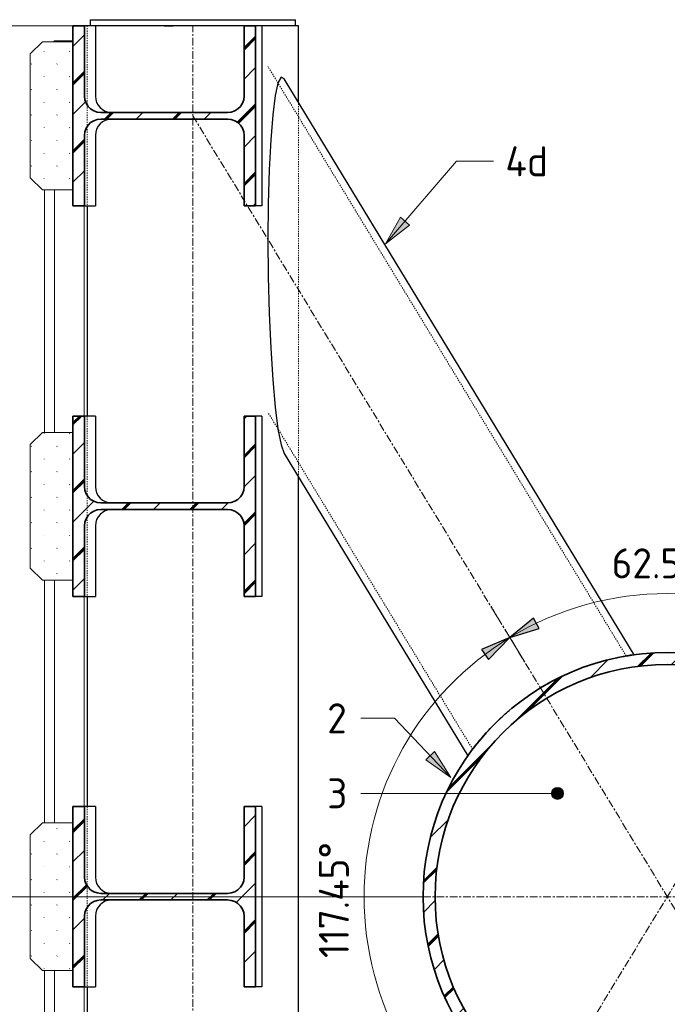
# Model space of a CAD drawing. Header units: millimetres. Extents: x -236694 to -141708, y -41476 to 103952.
# Tile 91 of 103: x -145695 to -144617, y 1081 to 2720. Entities that reach past the tile are written whole.
import ezdxf

# ---------------------------------------------------------------- set-up
doc = ezdxf.new("R2010")
doc.units = ezdxf.units.MM
for name, pattern in [('Dash', [6.35, 3.175, -3.175]), ('Grid Line', [22.225, 12.7, -3.175, 3.175, -3.175]), ('XX-HIDDEN', [4, 2, -2])]:
    doc.linetypes.add(name, pattern=pattern)
for name, color, linetype, lineweight in [('N-CO-BC-BETONVORM-G', 50, 'Continuous', 25), ('N-CO-BC-BETONVORM-G-1', 50, 'XX-HIDDEN', 18), ('N-CO-BC-BETONVORM-G-2', 50, 'Continuous', 13), ('N-CO-BC-BETONVORM-G-3', 50, 'Continuous', 18), ('N-CO-BC-BETONVORM-GN', 10, 'XX-HIDDEN', 18), ('N-CO-BC-BETONVORM-GN-1', 10, 'Continuous', 18), ('N-CO-KC-KUNSTSTOFVORM-G', 7, 'Continuous', 13), ('N-CO-KC-KUNSTSTOFVORM-GD', 90, 'Continuous', 18), ('N-CO-SC-STAALVORM-G', 10, 'Continuous', 25), ('N-CO-SC-STAALVORM-G-1', 10, 'Continuous', 18), ('N-CO-SC-STAALVORM-GD', 90, 'Continuous', 35), ('X-XX-AL-ANALYTISCH_BEAMS-G', 32, 'Continuous', 35), ('X-XX-AL-CONSTRUCTIELIJN-G-1', 7, 'Grid Line', 18), ('X-XX-AL-M', 7, 'Continuous', 18), ('X-XX-AL-M-20', 7, 'Continuous', 18), ('X-XX-AL-T25-1', 250, 'Continuous', 13), ('X-XX-AL-T25-2', 7, 'Continuous', 13)]:
    doc.layers.add(name, color=color, linetype=linetype, lineweight=lineweight)
doc.styles.add('NLCS-ISO_1', font='NLCS-ISO.ttf', dxfattribs={"height": 50})
doc.dimstyles.new('2_5_NLCS_arrow_fill_12', dxfattribs={"dimscale": 304.8, "dimtxt": 50.137748, "dimasz": 0.164042, "dimexe": 0.15748, "dimexo": 0.104987, "dimgap": 0.032808, "dimtad": 1, "dimdec": 0, "dimzin": 0, "dimdsep": 46, "dimtxsty": 'NLCS-ISO_1', "dimsah": 1, "dimcen": 0.09, "dimazin": 0, "dimtfac": 1, "dimtdec": 4, "dimtix": 1, "dimtmove": 0, "dimatfit": 3, "dimfxl": 1, "dimtvp": 1, "dimtolj": 1, "dimtzin": 0, "dimarcsym": 2})
doc.dimstyles.new('2_5_NLCS_arrow_fill_13', dxfattribs={"dimscale": 304.8, "dimtxt": 50.137748, "dimasz": 0.164042, "dimexe": 0.15748, "dimexo": 0.104987, "dimgap": 0.032808, "dimtad": 1, "dimdec": 0, "dimzin": 0, "dimdsep": 46, "dimtxsty": 'NLCS-ISO_1', "dimsah": 1, "dimcen": 0.09, "dimazin": 0, "dimtfac": 1, "dimtdec": 4, "dimtix": 1, "dimtmove": 0, "dimatfit": 3, "dimfxl": 1, "dimtvp": 1, "dimtolj": 1, "dimtzin": 0, "dimarcsym": 2})
pattern_1 = [(45, (-142885.41, -9085), (-56.56854, 56.56854), []), (45, (-142885.41, -9036.43), (-56.56854, 56.56854), []), (45, (-142885.41, -9034.43), (-56.56854, 56.56854), []), (45, (-142885.41, -9032.43), (-56.56854, 56.56854), [])]
pattern_2 = [(45, (102497.49, -9085), (-21.2132, 21.2132), [0.671, -29.329])]

# ---------------------------------------------------------------- blocks, each defined once
blk = doc.blocks.new('NLI_Balk_Buis - ø323_9_12_5-3574609-Doorsnede 7 dubbel geleidewerk')
at = {"layer": 'N-CO-BC-BETONVORM-GN'}
for p, q in [((100697.2, 1660.7), (100101.1, 2642)), ((100441.7, 1505.5), (100101.1, 2066.2))]:
    blk.add_line(p, q, dxfattribs=at)
blk = doc.blocks.new('GM_afdekklepje - GM_afdekklepje-3582460-Doorsnede 7 dubbel geleidewerk')
at = {"layer": 'N-CO-SC-STAALVORM-G'}
for p, q in [((99805, 2720), (99805, 2710)), ((99805, 2720), (99827.6, 2720)), ((99827.6, 2720), (100060.4, 2720)), ((100060.4, 2720), (100091.4, 2720)), ((100091.4, 2720), (100146.7, 2720)), ((100146.7, 2720), (100146.9, 2720)), ((100147.1, 2710), (100147.1, 2720))]:
    blk.add_line(p, q, dxfattribs=at)
blk = doc.blocks.new('GM_Hakorit_2850 - GM_Hakorit_2850-3594086-Doorsnede 7 dubbel geleidewerk')
at = {"layer": 'N-CO-KC-KUNSTSTOFVORM-G'}
for p, q in [((99745.9, 2685), (99744.2, 2683)), ((99745.9, 2685), (99776.5, 2685)), ((99745.9, 2685), (99745.9, 2683)), ((99729.4, 2437), (99729.4, 2033)), ((99745.9, 2437), (99745.9, 2033)), ((99795.2, 2410), (99795.2, 2060)), ((99729.4, 1787), (99729.4, 1383)), ((99745.9, 1787), (99745.9, 1383)), ((99795.2, 1760), (99795.2, 1410)), ((99729.4, 1137), (99729.4, 733)), ((99745.9, 1137), (99745.9, 733)), ((99795.2, 1110), (99795.2, 760))]:
    blk.add_line(p, q, dxfattribs=at)
blk = doc.blocks.new('GM_Hakorit_1100 - GM_Hakorit_1100-3713549-Doorsnede 7 dubbel geleidewerk')
at = {"layer": 'N-CO-BC-BETONVORM-G-3'}
h = blk.add_hatch(dxfattribs=at)
h.set_pattern_fill('ACO-KUNSTSTOF', color=256, style=0, pattern_type=2)
h.set_pattern_definition(pattern_2)
h.paths.add_polyline_path([(99776.5, 2437), (99776.5, 2683), (99725.8, 2683), (99705.5, 2663), (99705.5, 2457), (99725.8, 2437)], flags=0)
at = {"layer": 'N-CO-KC-KUNSTSTOFVORM-GD'}
for p, q in [((99725.8, 2683), (99705.5, 2663)), ((99776.5, 2683), (99725.8, 2683)), ((99776.5, 2437), (99776.5, 2683)), ((99705.5, 2663), (99705.5, 2457)), ((99705.5, 2457), (99725.8, 2437)), ((99725.8, 2437), (99776.5, 2437))]:
    blk.add_line(p, q, dxfattribs=at)
blk = doc.blocks.new('GM_Hakorit_1100 - GM_Hakorit_1100-V248-Doorsnede 7 dubbel geleidewerk')
at = {"layer": 'N-CO-BC-BETONVORM-G-3'}
h = blk.add_hatch(dxfattribs=at)
h.set_pattern_fill('ACO-KUNSTSTOF', color=256, style=0, pattern_type=2)
h.set_pattern_definition(pattern_2)
h.paths.add_polyline_path([(99776.5, 1787), (99776.5, 2033), (99725.8, 2033), (99705.5, 2013), (99705.5, 1807), (99725.8, 1787)], flags=0)
at = {"layer": 'N-CO-KC-KUNSTSTOFVORM-GD'}
for p, q in [((99725.8, 2033), (99705.5, 2013)), ((99776.5, 2033), (99725.8, 2033)), ((99776.5, 1787), (99776.5, 2033)), ((99705.5, 2013), (99705.5, 1807)), ((99705.5, 1807), (99725.8, 1787)), ((99725.8, 1787), (99776.5, 1787))]:
    blk.add_line(p, q, dxfattribs=at)
blk = doc.blocks.new('GM_Hakorit_1100 - GM_Hakorit_1100-V249-Doorsnede 7 dubbel geleidewerk')
at = {"layer": 'N-CO-BC-BETONVORM-G-3'}
h = blk.add_hatch(dxfattribs=at)
h.set_pattern_fill('ACO-KUNSTSTOF', color=256, style=0, pattern_type=2)
h.set_pattern_definition(pattern_2)
h.paths.add_polyline_path([(99776.5, 1137), (99776.5, 1383), (99725.8, 1383), (99705.5, 1363), (99705.5, 1157), (99725.8, 1137)], flags=0)
at = {"layer": 'N-CO-KC-KUNSTSTOFVORM-GD'}
for p, q in [((99725.8, 1383), (99705.5, 1363)), ((99776.5, 1383), (99725.8, 1383)), ((99776.5, 1137), (99776.5, 1383)), ((99705.5, 1363), (99705.5, 1157)), ((99705.5, 1157), (99725.8, 1137)), ((99725.8, 1137), (99776.5, 1137))]:
    blk.add_line(p, q, dxfattribs=at)
blk = doc.blocks.new('NLI_Balk_Buis - ø813_20-3690250-Doorsnede 7 dubbel geleidewerk')
at = {"layer": 'N-CO-BC-BETONVORM-GN-1'}
h = blk.add_hatch(dxfattribs=at)
h.set_pattern_fill('ACO-STAAL', color=256, style=0, pattern_type=2)
h.set_pattern_definition([(45, (102497.49, -9085), (-56.56854, 56.56854), []), (45, (102497.49, -9036.43), (-56.56854, 56.56854), []), (45, (102497.49, -9034.43), (-56.56854, 56.56854), []), (45, (102497.49, -9032.43), (-56.56854, 56.56854), [])])
h.paths.add_polyline_path([(100765.7, 853.5), (100801.1, 855), (100836.3, 859.7), (100871.7, 867.6), (100904.7, 878), (100937.5, 891.6), (100969, 908), (100998.9, 927), (101027, 948.6), (101053.1, 972.6), (101077.1, 998.7), (101098.7, 1026.8), (101117.7, 1056.7), (101134.1, 1088.2), (101147.7, 1121), (101158.4, 1154.8), (101166, 1189.4), (101170.7, 1224.6), (101172.2, 1260), (101170.7, 1295.4), (101166, 1330.6), (101158.4, 1365.2), (101147.7, 1399), (101134.1, 1431.8), (101117.7, 1463.2), (101098.7, 1493.2), (101077.1, 1521.3), (101053.1, 1547.4), (101027, 1571.4), (100998.9, 1593), (100969, 1612), (100937.5, 1628.4), (100904.7, 1642), (100870.9, 1652.6), (100836.3, 1660.3), (100801.1, 1665), (100765.7, 1666.5), (100730.3, 1665), (100695.1, 1660.3), (100660.5, 1652.6), (100625.6, 1641.5), (100593.9, 1628.4), (100562.5, 1612), (100532.5, 1593), (100504.4, 1571.4), (100478.3, 1547.4), (100454.3, 1521.3), (100432.7, 1493.2), (100413.7, 1463.2), (100397.3, 1431.8), (100383.7, 1399), (100373.1, 1365.2), (100365.4, 1330.6), (100360.8, 1295.4), (100359.2, 1260), (100360.8, 1224.6), (100365.4, 1189.4), (100373.1, 1154.8), (100383.7, 1121), (100397.3, 1088.2), (100413.7, 1056.7), (100432.7, 1026.8), (100454.3, 998.7), (100478.3, 972.6), (100504.4, 948.6), (100532.5, 927), (100562.5, 908), (100593.9, 891.6), (100626.7, 878), (100660.5, 867.4), (100695.1, 859.7), (100730.3, 855), (100749.2, 854.2)], flags=0)
h.paths.add_polyline_path([(100765.7, 873.5), (100732, 875), (100698.6, 879.4), (100665.7, 886.7), (100633.5, 896.8), (100602.4, 909.7), (100572.5, 925.3), (100544, 943.4), (100517.3, 963.9), (100492.4, 986.7), (100469.6, 1011.6), (100449.1, 1038.3), (100431, 1066.7), (100415.4, 1096.7), (100402.5, 1127.8), (100392.4, 1160), (100385.1, 1192.9), (100380.7, 1226.3), (100379.2, 1260), (100380.7, 1293.7), (100385.1, 1327.1), (100392.4, 1360), (100402.5, 1392.2), (100415.4, 1423.3), (100431, 1453.2), (100449.1, 1481.7), (100469.6, 1508.4), (100492.4, 1533.3), (100517.3, 1556.1), (100544.7, 1577), (100572.5, 1594.7), (100602.4, 1610.3), (100633.5, 1623.2), (100665.7, 1633.3), (100698.6, 1640.6), (100732, 1645), (100765.7, 1646.5), (100799.4, 1645), (100832.8, 1640.6), (100865.7, 1633.3), (100897.9, 1623.2), (100929, 1610.3), (100959, 1594.7), (100987.4, 1576.6), (101014.1, 1556.1), (101039, 1533.3), (101061.8, 1508.4), (101082.3, 1481.7), (101100.4, 1453.2), (101116, 1423.3), (101128.9, 1392.2), (101139, 1360), (101146.3, 1327.1), (101150.7, 1293.7), (101152.2, 1260), (101150.7, 1226.3), (101146.3, 1192.9), (101139, 1160), (101128.9, 1127.8), (101116, 1096.7), (101100.4, 1066.7), (101082.3, 1038.3), (101061.8, 1011.6), (101039, 986.7), (101014.1, 963.9), (100987.4, 943.4), (100959, 925.3), (100929, 909.7), (100897.9, 896.8), (100865.7, 886.7), (100832.8, 879.4), (100799.4, 875)], flags=0)
at = {"layer": 'N-CO-SC-STAALVORM-GD'}
for radius, start, end in [(406.5, 360, 180), (386.5, 0, 180), (406.5, 180, 360), (386.5, 180, 0)]:
    blk.add_arc((100765.7, 1260), radius, start, end, dxfattribs=at)
blk = doc.blocks.new('DIMBLOCK179-Doorsnede 7 dubbel geleidewerk')
at = {"layer": 'X-XX-AL-M-20', "lineweight": 25}
for points in [[(-144879.2, 1691.4), (-144830.5, 1706.3), (-144840, 1723.9)], [(-144355.2, 1691.4), (-144394.4, 1723.9), (-144403.9, 1706.3)]]:
    blk.add_hatch(color=256, dxfattribs=at).paths.add_polyline_path(points, flags=0)
at = {"layer": 'X-XX-AL-M-20', "linetype": 'Dash'}
for p, q in [((-144879.2, 1691.4), (-144912.5, 1746.1)), ((-144355.2, 1691.4), (-144321.9, 1746.1))]:
    blk.add_line(p, q, dxfattribs=at)
at = {"layer": 'X-XX-AL-M-20', "lineweight": 25}
for p, q in [((-144840, 1723.9), (-144879.2, 1691.4)), ((-144830.5, 1706.3), (-144840, 1723.9)), ((-144394.4, 1723.9), (-144403.9, 1706.3)), ((-144355.2, 1691.4), (-144394.4, 1723.9)), ((-144879.2, 1691.4), (-144830.5, 1706.3)), ((-144403.9, 1706.3), (-144355.2, 1691.4))]:
    blk.add_line(p, q, dxfattribs=at)
at = {"layer": 'X-XX-AL-M-20'}
for p, q in [((-144879.2, 1691.4), (-144854.3, 1650.4)), ((-144355.2, 1691.4), (-144380.1, 1650.4)), ((-144355.2, 1691.4), (-144355.2, 1691.4))]:
    blk.add_line(p, q, dxfattribs=at)
blk.add_arc((-144617.2, 1260), 504.7, 58.724, 121.276, dxfattribs=at)
blk.add_arc((-144617.2, 1260), 504.7, 58.724, 121.276, dxfattribs=at)
at = {"layer": 'X-XX-AL-M-20', "color": 0, "insert": (-144709.9, 1839.9), "char_height": 50, "width": 222.498, "attachment_point": 1, "line_spacing_factor": 1.135194, "style": 'NLCS-ISO_1'}
blk.add_mtext('62.55°', dxfattribs=at)
blk = doc.blocks.new('DIMBLOCK180-Doorsnede 7 dubbel geleidewerk')
at = {"layer": 'X-XX-AL-M-20', "lineweight": 25}
for points in [[(-144879.2, 1691.4), (-144926.2, 1671.6), (-144915, 1655)], [(-144879.2, 828.6), (-144915, 865), (-144926.2, 848.4)]]:
    blk.add_hatch(color=256, dxfattribs=at).paths.add_polyline_path(points, flags=0)
at = {"layer": 'X-XX-AL-M-20', "linetype": 'Dash'}
for p, q in [((-144879.2, 1691.4), (-144912.5, 1746.1)), ((-144879.2, 828.6), (-144912.5, 773.9))]:
    blk.add_line(p, q, dxfattribs=at)
at = {"layer": 'X-XX-AL-M-20', "lineweight": 25}
for p, q in [((-144879.2, 1691.4), (-144926.2, 1671.6)), ((-144915, 1655), (-144879.2, 1691.4)), ((-144926.2, 1671.6), (-144915, 1655)), ((-144915, 865), (-144926.2, 848.4)), ((-144879.2, 828.6), (-144915, 865)), ((-144926.2, 848.4), (-144879.2, 828.6))]:
    blk.add_line(p, q, dxfattribs=at)
at = {"layer": 'X-XX-AL-M-20'}
for p, q in [((-144879.2, 1691.4), (-144879.2, 1691.4)), ((-144879.2, 1691.4), (-144854.3, 1650.4)), ((-144879.2, 828.6), (-144854.3, 869.6))]:
    blk.add_line(p, q, dxfattribs=at)
blk.add_arc((-144617.2, 1260), 504.7, 121.276, 238.724, dxfattribs=at)
blk.add_arc((-144617.2, 1260), 504.7, 121.276, 238.724, dxfattribs=at)
at = {"layer": 'X-XX-AL-M-20', "color": 0, "insert": (-145197.1, 1157.8), "char_height": 50, "width": 245.202, "attachment_point": 1, "rotation": 90, "line_spacing_factor": 1.135194, "style": 'NLCS-ISO_1'}
blk.add_mtext('117.45°', dxfattribs=at)

msp = doc.modelspace()

# ---------------------------------------------------------------- hatches: boundary and pattern name
at = {"layer": 'N-CO-SC-STAALVORM-G-1'}
h = msp.add_hatch(dxfattribs=at)
h.set_pattern_fill('ACO-STAAL', color=256, style=0, pattern_type=2)
h.set_pattern_definition(pattern_1)
h.paths.add_polyline_path([(-145590.8, 2410), (-145587.2, 2410), (-145587.1, 2528.3), (-145586.5, 2533.5), (-145584.5, 2539.2), (-145581.1, 2544.5), (-145576.9, 2548.6), (-145571.7, 2551.8), (-145565.9, 2553.8), (-145559.8, 2554.5), (-145348.9, 2554.5), (-145342.8, 2553.8), (-145337.1, 2551.8), (-145331.9, 2548.6), (-145327.5, 2544.3), (-145324.3, 2539.2), (-145322.2, 2533.5), (-145321.6, 2527.5), (-145321.6, 2410), (-145302.3, 2410), (-145302.3, 2710), (-145321.6, 2710), (-145321.6, 2592.5), (-145322.2, 2586.5), (-145324.3, 2580.8), (-145327.5, 2575.7), (-145331.9, 2571.4), (-145337.1, 2568.2), (-145342.8, 2566.2), (-145348.9, 2565.5), (-145559.8, 2565.5), (-145566.8, 2566.5), (-145571.7, 2568.2), (-145576.9, 2571.4), (-145581.2, 2575.7), (-145584.5, 2580.8), (-145586.5, 2586.5), (-145587.2, 2592.8), (-145587.2, 2710), (-145606.4, 2710), (-145606.4, 2410)], flags=0)
h = msp.add_hatch(dxfattribs=at)
h.set_pattern_fill('ACO-STAAL', color=256, style=0, pattern_type=2)
h.set_pattern_definition(pattern_1)
h.paths.add_polyline_path([(-145590.8, 1760), (-145587.2, 1760), (-145587.2, 1877.5), (-145586.5, 1883.5), (-145584.5, 1889.2), (-145581.2, 1894.3), (-145576.9, 1898.6), (-145571.7, 1901.8), (-145565.9, 1903.8), (-145559.8, 1904.5), (-145348.9, 1904.5), (-145342.8, 1903.8), (-145337.1, 1901.8), (-145331.9, 1898.6), (-145327.5, 1894.3), (-145324.3, 1889.2), (-145322.2, 1883.5), (-145321.6, 1877.5), (-145321.6, 1760), (-145302.3, 1760), (-145302.3, 2060), (-145321.6, 2060), (-145321.6, 1942.5), (-145322.2, 1936.5), (-145324.3, 1930.8), (-145327.5, 1925.7), (-145331.9, 1921.4), (-145337.1, 1918.2), (-145342.8, 1916.2), (-145348.9, 1915.5), (-145561, 1915.6), (-145566.8, 1916.5), (-145571.7, 1918.2), (-145576.9, 1921.4), (-145581.2, 1925.7), (-145584.8, 1931.8), (-145586.5, 1936.5), (-145587.2, 1942.5), (-145587.2, 2060), (-145606.4, 2060), (-145606.4, 1760)], flags=0)
h = msp.add_hatch(dxfattribs=at)
h.set_pattern_fill('ACO-STAAL', color=256, style=0, pattern_type=2)
h.set_pattern_definition(pattern_1)
h.paths.add_polyline_path([(-145606.4, 1110), (-145587.2, 1110), (-145587.2, 1227.5), (-145586.5, 1233.5), (-145584.5, 1239.2), (-145581.2, 1244.3), (-145576.9, 1248.6), (-145571.7, 1251.8), (-145565.9, 1253.8), (-145559.8, 1254.5), (-145348.9, 1254.5), (-145342.8, 1253.8), (-145337.1, 1251.8), (-145331.9, 1248.6), (-145327.5, 1244.3), (-145324.3, 1239.2), (-145322.2, 1233.5), (-145321.6, 1227.5), (-145321.6, 1110), (-145302.3, 1110), (-145302.3, 1410), (-145321.6, 1410), (-145321.6, 1292.5), (-145322.2, 1286.5), (-145324.3, 1280.8), (-145327.5, 1275.7), (-145331.9, 1271.4), (-145337.1, 1268.2), (-145342.8, 1266.2), (-145348.9, 1265.5), (-145559.8, 1265.5), (-145566.8, 1266.5), (-145571.7, 1268.2), (-145576.9, 1271.4), (-145581.2, 1275.7), (-145584.5, 1280.8), (-145586.5, 1286.8), (-145587.2, 1292.5), (-145587.2, 1410), (-145606.4, 1410), (-145606.4, 1190.1)], flags=0)
at = {"layer": 'X-XX-AL-T25-1'}
for points in [[(-145086.2, 2346.6), (-145046, 2378), (-145061.2, 2391)], [(-144977.5, 1458.4), (-145004.8, 1501.5), (-145019.3, 1487.7)]]:
    msp.add_hatch(color=256, dxfattribs=at).paths.add_polyline_path(points, flags=0)
h = msp.add_hatch(color=256, dxfattribs=at)
edge = h.paths.add_edge_path(flags=0)
edge.add_arc((-144799.9, 1432), 10, 0, 360)

# ---------------------------------------------------------------- linework, layer by layer
at = {"layer": 'N-CO-BC-BETONVORM-GN'}
for p, q in [((-145582.9, 2710), (-145582.9, 2578.4)), ((-145582.9, 2578.2), (-145582.9, 2541.8)), ((-145230.9, 2558.2), (-145230.9, 2582.1)), ((-145230.9, 1982.5), (-145230.9, 2558)), ((-145582.9, 2541.6), (-145582.9, 2410)), ((-145582.9, 2060), (-145582.9, 1928.4)), ((-145230.9, 1958.4), (-145230.9, 1982.3)), ((-145582.9, 1928.2), (-145582.9, 1891.8)), ((-145582.9, 1891.6), (-145582.9, 1760)), ((-145582.9, 1410), (-145582.9, 1278.4)), ((-145582.9, 1278.2), (-145582.9, 1241.8)), ((-145582.9, 1241.6), (-145582.9, 1110))]:
    msp.add_line(p, q, dxfattribs=at)
for points in [[(-144686.2, 1660.6), (-144685.9, 1660.7), (-144685.7, 1660.7), (-144685.7, 1660.7)], [(-144685.7, 1660.7), (-144685.7, 1660.7), (-144685.9, 1660.7), (-144686.2, 1660.6)], [(-144757.4, 1641.6), (-144756.7, 1641.8), (-144756.1, 1642.1), (-144755.4, 1642.3)], [(-144755.4, 1642.3), (-144756.1, 1642.1), (-144756.7, 1641.8), (-144757.4, 1641.6)], [(-144722.7, 1652.6), (-144722.4, 1652.6), (-144722.2, 1652.7), (-144721.9, 1652.8)], [(-144721.9, 1652.8), (-144722.2, 1652.7), (-144722.4, 1652.6), (-144722.7, 1652.6)], [(-144822.2, 1611), (-144820.8, 1611.8), (-144819.5, 1612.6), (-144818.2, 1613.3)], [(-144851.6, 1592.1), (-144851, 1592.5), (-144850.4, 1592.9), (-144849.8, 1593.3)], [(-144877.9, 1571.9), (-144878.2, 1571.6), (-144878.5, 1571.4), (-144878.8, 1571.1)], [(-144878.8, 1571.1), (-144878.5, 1571.4), (-144878.2, 1571.6), (-144877.9, 1571.9)], [(-144903.9, 1548.1), (-144904.4, 1547.7), (-144904.9, 1547.2), (-144905.3, 1546.7)], [(-144905.3, 1546.7), (-144904.9, 1547.2), (-144904.4, 1547.7), (-144903.9, 1548.1)], [(-144940.2, 1506.8), (-144940.9, 1505.9), (-144941.2, 1505.5), (-144941.2, 1505.5)], [(-144941.2, 1505.5), (-144941.2, 1505.5), (-144940.9, 1505.9), (-144940.2, 1506.8)]]:
    msp.add_open_spline(points, degree=3, dxfattribs=at)
at = {"layer": 'N-CO-SC-STAALVORM-G'}
for p, q in [((-145569, 2710), (-145587.2, 2710)), ((-145556.1, 2710), (-145569.1, 2710)), ((-145569, 2710), (-145569, 2592.5)), ((-145454.4, 2710), (-145556.1, 2710)), ((-145323.4, 2710), (-145439.7, 2710)), ((-145321.6, 2710), (-145323.4, 2710)), ((-145291.8, 2710), (-145302.3, 2710)), ((-145291.8, 2710), (-145291.8, 2410)), ((-145286.5, 2710), (-145291.6, 2710)), ((-145231.3, 2710), (-145286.5, 2710)), ((-145231, 2710), (-145231.3, 2710)), ((-145230.9, 2582.3), (-145230.9, 2710)), ((-144672.4, 1662.7), (-145254.8, 2621.6)), ((-145569, 2527.5), (-145569, 2410)), ((-145587.2, 2410), (-145569, 2410)), ((-145582.9, 2410), (-145582.9, 2060)), ((-145291.8, 2410), (-145302.3, 2410)), ((-145569, 2060), (-145587.2, 2060)), ((-145569, 2060), (-145569, 1942.5)), ((-145291.8, 2060), (-145302.3, 2060)), ((-145291.8, 2060), (-145291.8, 1760)), ((-145254.8, 1997.7), (-144949.2, 1494.6)), ((-145230.9, 561.8), (-145230.9, 1958.2)), ((-145569, 1877.5), (-145569, 1760)), ((-145587.2, 1760), (-145569, 1760)), ((-145582.9, 1760), (-145582.9, 1410)), ((-145291.8, 1760), (-145302.3, 1760)), ((-145569, 1410), (-145587.2, 1410)), ((-145569, 1410), (-145569, 1292.5)), ((-145291.8, 1410), (-145302.3, 1410)), ((-145291.8, 1410), (-145291.8, 1110)), ((-145569, 1227.5), (-145569, 1110)), ((-145587.2, 1110), (-145569, 1110)), ((-145582.9, 1110), (-145582.9, 760)), ((-145291.8, 1110), (-145302.3, 1110))]:
    msp.add_line(p, q, dxfattribs=at)
at = {"layer": 'N-CO-SC-STAALVORM-G', "flags": 128}
for points in [[(-145254.8, 2621.6), (-145260.1, 2624.3), (-145265.1, 2614.9), (-145265.2, 2614.7)], [(-145265.2, 2614.6), (-145269.8, 2593.7), (-145273.9, 2561.7), (-145277.2, 2519.9), (-145279.7, 2470.1), (-145281.3, 2414.1), (-145281.8, 2354.1)], [(-145281.8, 2354.1), (-145281.3, 2292.4), (-145279.7, 2231.3), (-145277.2, 2173.3), (-145273.9, 2120.5), (-145269.8, 2075), (-145265.2, 2039)], [(-145265.2, 2038.7), (-145265.1, 2038.5), (-145260.1, 2012.4), (-145254.8, 1997.7)]]:
    msp.add_lwpolyline(points, dxfattribs=at)
at = {"layer": 'N-CO-SC-STAALVORM-G'}
for centre, start_param, end_param in [((-145542.3, 2592.5), 1.570796, 3.127476), ((-145542.3, 2527.5), 0.014117, 1.570796), ((-145542.3, 1942.5), 1.570796, 3.127476), ((-145542.3, 1877.5), 0.014117, 1.570796), ((-145542.3, 1292.5), 1.570796, 3.127476), ((-145542.3, 1227.5), 0.014117, 1.570796)]:
    msp.add_ellipse(centre, major_axis=(0, 27), ratio=0.986394, start_param=start_param, end_param=end_param, dxfattribs=at)
for points, knots in [([(-144720.1, 1653.3), (-144719.4, 1653.4), (-144713.6, 1655), (-144703.4, 1657.3), (-144694.4, 1659.1), (-144690.1, 1659.9), (-144689.2, 1660.1)], [0.2546209, 0.2546209, 0.2546209, 0.2546209, 0.2608696, 0.3043478, 0.3478261, 0.3590529, 0.3590529, 0.3590529, 0.3590529]), ([(-144685.4, 1660.7), (-144684.4, 1660.9), (-144680.6, 1661.5), (-144675.5, 1662.3), (-144672.8, 1662.7), (-144672.4, 1662.7), (-144672.4, 1662.7)], [0.3766355, 0.3766355, 0.3766355, 0.3766355, 0.3913043, 0.4347826, 0.4782609, 0.4972008, 0.4972008, 0.4972008, 0.4972008]), ([(-144786.1, 1629.8), (-144780.7, 1632.2), (-144772, 1636), (-144763.5, 1639.3), (-144760.3, 1640.5)], [0.09425278, 0.09425278, 0.09425278, 0.09425278, 0.13043478, 0.1529617, 0.1529617, 0.1529617, 0.1529617]), ([(-144753.8, 1642.9), (-144753, 1643.2), (-144746.1, 1645.6), (-144736.5, 1648.7), (-144728.2, 1651.1), (-144725.5, 1651.8)], [0.16837051, 0.16837051, 0.16837051, 0.16837051, 0.17391304, 0.2173913, 0.23985866, 0.23985866, 0.23985866, 0.23985866]), ([(-144875, 1574.3), (-144868.9, 1579.3), (-144862.1, 1584.5), (-144855.1, 1589.6), (-144854.7, 1589.9)], [0.8861422, 0.8861422, 0.8861422, 0.8861422, 0.93478261, 0.93798052, 0.93798052, 0.93798052, 0.93798052]), ([(-144902, 1550.1), (-144900, 1552), (-144893.4, 1558.4), (-144885.9, 1565.1), (-144880.4, 1569.8), (-144880, 1570.1)], [0.80638014, 0.80638014, 0.80638014, 0.80638014, 0.82608696, 0.86956522, 0.8723122, 0.8723122, 0.8723122, 0.8723122]), ([(-144927.1, 1523.1), (-144925, 1525.6), (-144919.4, 1532), (-144912.3, 1539.6), (-144907.4, 1544.6), (-144906.7, 1545.4)], [0.70869249, 0.70869249, 0.70869249, 0.70869249, 0.73913043, 0.7826087, 0.79052144, 0.79052144, 0.79052144, 0.79052144]), ([(-144941.4, 1505.3), (-144940.2, 1506.9), (-144936.8, 1511.2), (-144932.5, 1516.6), (-144929.6, 1520.1), (-144929.5, 1520.2)], [0.62374798, 0.62374798, 0.62374798, 0.62374798, 0.65217391, 0.69565217, 0.69692759, 0.69692759, 0.69692759, 0.69692759]), ([(-144948.9, 1494.9), (-144949.3, 1494.5), (-144949.3, 1494.5), (-144947.3, 1497.2), (-144944.3, 1501.4), (-144942, 1504.4), (-144941.4, 1505.2)], [0.4782609, 0.4782609, 0.4782609, 0.4782609, 0.5217391, 0.5652174, 0.6086957, 0.6233645, 0.6233645, 0.6233645, 0.6233645])]:
    msp.add_open_spline(points, degree=3, knots=knots, dxfattribs=at)
for points in [[(-144685.7, 1660.7), (-144685.6, 1660.7), (-144685.5, 1660.7), (-144685.5, 1660.7)], [(-144672.4, 1662.7), (-144672.4, 1662.7), (-144672.5, 1662.7), (-144672.8, 1662.7)], [(-144751.7, 1643.6), (-144751, 1643.9), (-144750.2, 1644.1), (-144749.4, 1644.4)], [(-144749.4, 1644.4), (-144750.2, 1644.1), (-144751, 1643.9), (-144751.7, 1643.6)], [(-144734.4, 1649.2), (-144733.5, 1649.5), (-144732.7, 1649.7), (-144731.9, 1650)], [(-144731.9, 1650), (-144732.7, 1649.7), (-144733.5, 1649.5), (-144734.4, 1649.2)], [(-144718.4, 1653.7), (-144717.7, 1653.9), (-144717, 1654.1), (-144716.4, 1654.2)], [(-144716.4, 1654.2), (-144717, 1654.1), (-144717.7, 1653.9), (-144718.4, 1653.7)], [(-144816, 1614.6), (-144807.8, 1619.2), (-144799.5, 1623.5), (-144791.2, 1627.4)], [(-144770.1, 1636.7), (-144769.7, 1636.8), (-144769.4, 1636.9), (-144769, 1637.1)], [(-144769, 1637.1), (-144769.4, 1636.9), (-144769.7, 1636.8), (-144770.1, 1636.7)], [(-144848.5, 1594.3), (-144841.9, 1598.8), (-144835.1, 1603.2), (-144828.2, 1607.4)], [(-144828.2, 1607.4), (-144826.8, 1608.3), (-144825.4, 1609.2), (-144823.9, 1610)], [(-144881, 1569.3), (-144881.3, 1569), (-144881.6, 1568.8), (-144881.9, 1568.5)], [(-144881.9, 1568.5), (-144881.6, 1568.8), (-144881.3, 1569), (-144881, 1569.3)], [(-144908.6, 1543.4), (-144909.2, 1542.8), (-144909.8, 1542.1), (-144910.4, 1541.5)], [(-144910.4, 1541.5), (-144909.8, 1542.1), (-144909.2, 1542.8), (-144908.6, 1543.4)], [(-144895.6, 1556.2), (-144896.2, 1555.6), (-144896.8, 1555.1), (-144897.4, 1554.5)], [(-144897.4, 1554.5), (-144896.8, 1555.1), (-144896.2, 1555.6), (-144895.6, 1556.2)], [(-144920, 1531.3), (-144920.4, 1530.7), (-144920.9, 1530.2), (-144921.3, 1529.7)], [(-144921.3, 1529.7), (-144920.9, 1530.2), (-144920.4, 1530.7), (-144920, 1531.3)]]:
    msp.add_open_spline(points, degree=3, dxfattribs=at)
at = {"layer": 'N-CO-SC-STAALVORM-GD'}
for p, q in [((-145587.2, 2710), (-145606.4, 2710)), ((-145606.4, 2710), (-145606.4, 2410)), ((-145587.2, 2592.5), (-145587.2, 2710)), ((-145302.3, 2710), (-145321.6, 2710)), ((-145321.6, 2710), (-145321.6, 2592.5)), ((-145302.3, 2410), (-145302.3, 2710)), ((-145348.9, 2565.5), (-145559.8, 2565.5)), ((-145559.8, 2554.5), (-145348.9, 2554.5)), ((-145587.2, 2410), (-145587.2, 2527.5)), ((-145321.6, 2527.5), (-145321.6, 2410)), ((-145606.4, 2410), (-145587.2, 2410)), ((-145321.6, 2410), (-145302.3, 2410)), ((-145587.2, 2060), (-145606.4, 2060)), ((-145606.4, 2060), (-145606.4, 1760)), ((-145587.2, 1942.5), (-145587.2, 2060)), ((-145302.3, 2060), (-145321.6, 2060)), ((-145321.6, 2060), (-145321.6, 1942.5)), ((-145302.3, 1760), (-145302.3, 2060)), ((-145348.9, 1915.5), (-145559.8, 1915.5)), ((-145559.8, 1904.5), (-145348.9, 1904.5)), ((-145587.2, 1760), (-145587.2, 1877.5)), ((-145321.6, 1877.5), (-145321.6, 1760)), ((-145606.4, 1760), (-145587.2, 1760)), ((-145321.6, 1760), (-145302.3, 1760)), ((-145587.2, 1410), (-145606.4, 1410)), ((-145606.4, 1410), (-145606.4, 1110)), ((-145587.2, 1292.5), (-145587.2, 1410)), ((-145302.3, 1410), (-145321.6, 1410)), ((-145321.6, 1410), (-145321.6, 1292.5)), ((-145302.3, 1110), (-145302.3, 1410)), ((-145348.9, 1265.5), (-145559.8, 1265.5)), ((-145559.8, 1254.5), (-145348.9, 1254.5)), ((-145587.2, 1110), (-145587.2, 1227.5)), ((-145321.6, 1227.5), (-145321.6, 1110)), ((-145606.4, 1110), (-145587.2, 1110)), ((-145321.6, 1110), (-145302.3, 1110))]:
    msp.add_line(p, q, dxfattribs=at)
at = {"layer": 'N-CO-SC-STAALVORM-GD', "flags": 128}
for points in [[(-145559.8, 2565.5), (-145565.9, 2566.2), (-145571.7, 2568.2), (-145576.9, 2571.4), (-145581.2, 2575.7), (-145584.5, 2580.8), (-145586.5, 2586.5), (-145587.2, 2592.5)], [(-145321.6, 2592.5), (-145322.2, 2586.5), (-145324.3, 2580.8), (-145327.5, 2575.7), (-145331.9, 2571.4), (-145337.1, 2568.2), (-145342.8, 2566.2), (-145348.9, 2565.5)], [(-145587.2, 2527.5), (-145586.5, 2533.5), (-145584.5, 2539.2), (-145581.2, 2544.3), (-145576.9, 2548.6), (-145571.7, 2551.8), (-145565.9, 2553.8), (-145559.8, 2554.5)], [(-145348.9, 2554.5), (-145342.8, 2553.8), (-145337.1, 2551.8), (-145331.9, 2548.6), (-145327.5, 2544.3), (-145324.3, 2539.2), (-145322.2, 2533.5), (-145321.6, 2527.5)], [(-145559.8, 1915.5), (-145565.9, 1916.2), (-145571.7, 1918.2), (-145576.9, 1921.4), (-145581.2, 1925.7), (-145584.5, 1930.8), (-145586.5, 1936.5), (-145587.2, 1942.5)], [(-145321.6, 1942.5), (-145322.2, 1936.5), (-145324.3, 1930.8), (-145327.5, 1925.7), (-145331.9, 1921.4), (-145337.1, 1918.2), (-145342.8, 1916.2), (-145348.9, 1915.5)], [(-145587.2, 1877.5), (-145586.5, 1883.5), (-145584.5, 1889.2), (-145581.2, 1894.3), (-145576.9, 1898.6), (-145571.7, 1901.8), (-145565.9, 1903.8), (-145559.8, 1904.5)], [(-145348.9, 1904.5), (-145342.8, 1903.8), (-145337.1, 1901.8), (-145331.9, 1898.6), (-145327.5, 1894.3), (-145324.3, 1889.2), (-145322.2, 1883.5), (-145321.6, 1877.5)], [(-145559.8, 1265.5), (-145565.9, 1266.2), (-145571.7, 1268.2), (-145576.9, 1271.4), (-145581.2, 1275.7), (-145584.5, 1280.8), (-145586.5, 1286.5), (-145587.2, 1292.5)], [(-145321.6, 1292.5), (-145322.2, 1286.5), (-145324.3, 1280.8), (-145327.5, 1275.7), (-145331.9, 1271.4), (-145337.1, 1268.2), (-145342.8, 1266.2), (-145348.9, 1265.5)], [(-145587.2, 1227.5), (-145586.5, 1233.5), (-145584.5, 1239.2), (-145581.2, 1244.3), (-145576.9, 1248.6), (-145571.7, 1251.8), (-145565.9, 1253.8), (-145559.8, 1254.5)], [(-145348.9, 1254.5), (-145342.8, 1253.8), (-145337.1, 1251.8), (-145331.9, 1248.6), (-145327.5, 1244.3), (-145324.3, 1239.2), (-145322.2, 1233.5), (-145321.6, 1227.5)]]:
    msp.add_lwpolyline(points, dxfattribs=at)
at = {"layer": 'X-XX-AL-ANALYTISCH_BEAMS-G'}
msp.add_line((-145439.7, 2710), (-145454.4, 2710), dxfattribs=at)
at = {"layer": 'X-XX-AL-CONSTRUCTIELIJN-G-1'}
for p, q in [((-145406.9, -190), (-145406.9, 2710)), ((-143827.5, 2560), (-145406.9, -40)), ((-145406.9, 2560), (-143827.5, -40)), ((-145023.7, 1260), (-144210.7, 1260))]:
    msp.add_line(p, q, dxfattribs=at)
at = {"layer": 'X-XX-AL-M'}
for p, q in [((-145606.4, 2710), (-145712.5, 2710)), ((-145132.2, 1260), (-146559.5, 1260)), ((-145023.7, 1260), (-145132.2, 1260))]:
    msp.add_line(p, q, dxfattribs=at)
at = {"layer": 'X-XX-AL-T25-1'}
for p, q in [((-145086.2, 2346.6), (-144968, 2484.2)), ((-144968, 2484.2), (-144906.7, 2484.2)), ((-145061.2, 2391), (-145086.2, 2346.6)), ((-145086.2, 2346.6), (-145046, 2378)), ((-145046, 2378), (-145061.2, 2391)), ((-145126.2, 1556.9), (-145127.5, 1556.9)), ((-145071.4, 1556.9), (-145126.2, 1556.9)), ((-144977.5, 1458.4), (-145071.4, 1556.9)), ((-145004.8, 1501.5), (-145019.3, 1487.7)), ((-144977.5, 1458.4), (-145004.8, 1501.5)), ((-145019.3, 1487.7), (-144977.5, 1458.4)), ((-145126.2, 1432), (-145127.5, 1432)), ((-144799.9, 1432), (-145126.2, 1432))]:
    msp.add_line(p, q, dxfattribs=at)
msp.add_circle((-144799.9, 1432), 10, dxfattribs=at)

# ---------------------------------------------------------------- block references
at = {"layer": 'N-CO-BC-BETONVORM-G'}
for name in ['GM_afdekklepje - GM_afdekklepje-3582460-Doorsnede 7 dubbel geleidewerk', 'GM_Hakorit_2850 - GM_Hakorit_2850-3594086-Doorsnede 7 dubbel geleidewerk']:
    msp.add_blockref(name, (-245382.9, 0), dxfattribs=at)
at = {"layer": 'N-CO-BC-BETONVORM-G-1'}
for name in ['NLI_Balk_Buis - ø323_9_12_5-3574609-Doorsnede 7 dubbel geleidewerk', 'NLI_Balk_Buis - ø813_20-3690250-Doorsnede 7 dubbel geleidewerk']:
    msp.add_blockref(name, (-245382.9, 0), dxfattribs=at)
at = {"layer": 'N-CO-BC-BETONVORM-G-2'}
for name in ['GM_Hakorit_1100 - GM_Hakorit_1100-3713549-Doorsnede 7 dubbel geleidewerk', 'GM_Hakorit_1100 - GM_Hakorit_1100-V248-Doorsnede 7 dubbel geleidewerk', 'GM_Hakorit_1100 - GM_Hakorit_1100-V249-Doorsnede 7 dubbel geleidewerk']:
    msp.add_blockref(name, (-245382.9, 0), dxfattribs=at)

# ---------------------------------------------------------------- texts
at = {"layer": 'X-XX-AL-T25-2', "char_height": 50, "attachment_point": 1, "style": 'NLCS-ISO_1'}
for s, insert, width in [('4d', (-144886.7, 2509.2), 91.392), ('2', (-145183.2, 1581.9), 43.291), ('3', (-145183.2, 1457), 43.291)]:
    msp.add_mtext(s, dxfattribs=dict(at, insert=insert, width=width))

# ---------------------------------------------------------------- dimensions: what is measured, and where the dimension line sits
at = {"layer": 'X-XX-AL-M'}
for base, p1, p2, dimstyle, override, picture, middle in [((-144525.868, 1756.3973), (-144305.3254, 1773.4294), (-144929.0763, 1773.4294), '2_5_NLCS_arrow_fill_12', {"dimpost": '<>', "dimfxl": 623.750931}, 'DIMBLOCK179-Doorsnede 7 dubbel geleidewerk', (-144617.2008, 1799.7296)), ((-145092.76, 1429.1021), (-144929.0763, 1773.4294), (-144929.0763, 746.5706), '2_5_NLCS_arrow_fill_13', {"dimpost": '<>', "dimfxl": 1026.858856}, 'DIMBLOCK180-Doorsnede 7 dubbel geleidewerk', (-145156.9305, 1260))]:
    dim = msp.add_angular_dim_3p(base=base, center=(-144617.2008, 1260), p1=p1, p2=p2, dimstyle=dimstyle, override=override, dxfattribs=at)
    dim.commit()
    dim.dimension.update_dxf_attribs({"geometry": picture, "text_midpoint": middle})

doc.saveas('drawing.dxf')
